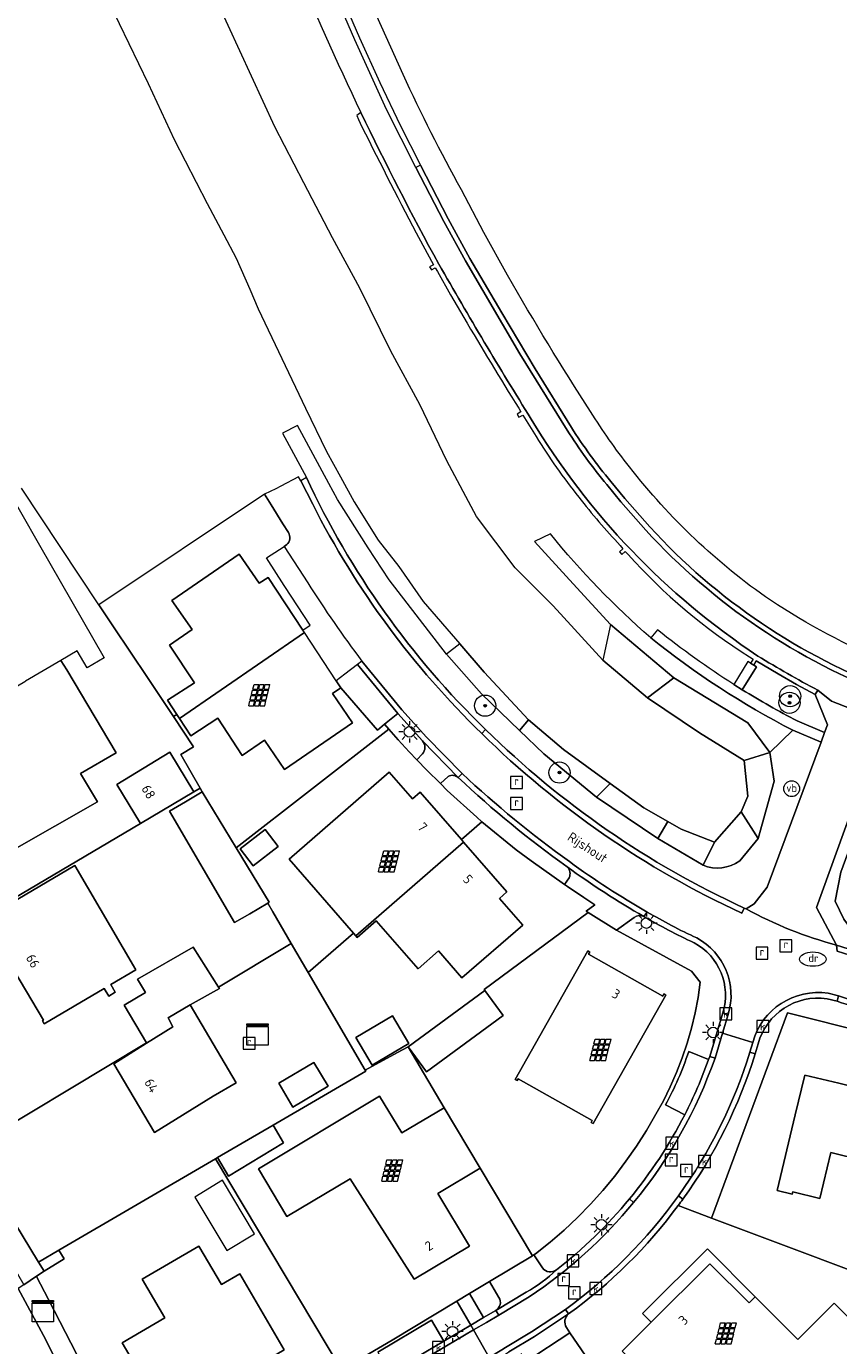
# Model space of a CAD drawing. Header units: metres. Extents: x 80938 to 82288, y 446951 to 448452.
# Tile 93 of 97: x 81943 to 82019, y 448086 to 448210. Entities that reach past the tile are written whole.
import ezdxf
from ezdxf.enums import TextEntityAlignment as Align

# ---------------------------------------------------------------- set-up
doc = ezdxf.new("R2010")
doc.units = ezdxf.units.M
doc.header["$MEASUREMENT"] = 0
doc.layers.get('0').update_dxf_attribs({"color": 253})
for name, color, linetype, lineweight in [('B-WE-GR-BOOM-S', 253, 'Continuous', 25), ('B-WE-GR-GROENVOORZIENING-GV', 253, 'Continuous', 18), ('B-WE-IE-MEUBILAIR_WEGMEUBILAIR-S', 253, 'Continuous', 25), ('B-WE-IE-MEUBILAIR_ZONNEPANEEL-S', 253, 'Continuous', 25), ('B-WE-KL-DATA-S', 253, 'Continuous', 25), ('B-WE-KL-ET_LS_OV_LICHTMAST-S', 253, 'Continuous', 25), ('B-WE-KL-WATER-S', 253, 'Continuous', 25), ('B-WE-OG-BEBOUWING-GV', 253, 'Continuous', 35), ('B-WE-OG-BEBOUWING-T18', 253, 'Continuous', 18), ('B-WE-OG-BEBOUWING_LUIFEL-GV', 253, 'Continuous', 18), ('B-WE-OG-BEBOUWING_OVERBOUWING-GV', 253, 'Continuous', 18), ('B-WE-OG-BEBOUWING_SCHUUR-GV', 253, 'Continuous', 35), ('B-WE-OG-TERREIN_CULTUURSCHEIDING-GV', 253, 'Continuous', 18), ('B-WE-OG-TERREIN_ERF-GV', 253, 'Continuous', 18), ('B-WE-OG-TOPOGRAFIE-T18', 253, 'Continuous', 18), ('B-WE-OG-WATER_SLOOT-GV', 253, 'Continuous', 18), ('B-WE-RI-GWA_KOLK-S', 253, 'Continuous', 25), ('B-WE-RI-GWA_RIOOLPUT-S', 253, 'Continuous', 25), ('B-WE-VH-VERHARDING_ASFALT-GV', 253, 'Continuous', 18), ('B-WE-VH-VERHARDING_BETONSTRAATSTEEN-GV', 253, 'Continuous', 18), ('B-WE-VH-VERHARDING_GRASBETONSTEEN-GV', 253, 'Continuous', 18), ('B-WE-VH-VERHARDING_HALFVERHARDING_SCHELP-GV', 253, 'Continuous', 18), ('B-WE-VH-VERHARDING_OPEN-GV', 253, 'Continuous', 18), ('B-WE-VH-VERHARDING_STRAATBAKSTEEN-GV', 253, 'Continuous', 18)]:
    doc.layers.add(name, color=color, linetype=linetype, lineweight=lineweight)
doc.styles.add('NLCS-ISO', font='NLCS-ISO.ttf')
doc.styles.add('NLCS-ISO-M500-T18', font='NLCS-ISO.ttf', dxfattribs={"height": 0.9})

# ---------------------------------------------------------------- blocks, each defined once
blk = doc.blocks.new('SIE-ZONNEPANEEL-SO')
at = {"color": 0, "linetype": 'ByBlock', "lineweight": 18}
for points in [[(-1.475, 0.1), (-1.275, 0.9)], [(-1.475, 0.1), (-0.575, 0.1)], [(-1.275, 0.9), (-0.375, 0.9)], [(-1.225, 1.1), (-1, 2)], [(-1.225, 1.1), (-0.325, 1.1)], [(-1, 2), (-0.1, 2)], [(-0.575, 0.1), (-0.375, 0.9)], [(-0.375, 0.1), (-0.175, 0.9)], [(-0.375, 0.1), (0.425, 0.1)], [(-0.325, 1.1), (-0.1, 2)], [(-0.175, 0.9), (0.625, 0.9)], [(-0.125, 1.1), (0.1, 2)], [(-0.125, 1.1), (0.675, 1.1)], [(0.1, 2), (0.9, 2)], [(0.425, 0.1), (0.625, 0.9)], [(0.625, 0.1), (0.825, 0.9)], [(0.625, 0.1), (1.525, 0.1)], [(0.675, 1.1), (0.9, 2)], [(0.825, 0.9), (1.725, 0.9)], [(0.875, 1.1), (1.1, 2)], [(0.875, 1.1), (1.775, 1.1)], [(1.1, 2), (2, 2)], [(1.525, 0.1), (1.725, 0.9)], [(1.775, 1.1), (2, 2)], [(-2, -2), (-1.775, -1.1)], [(-2, -2), (-1.1, -2)], [(-1.775, -1.1), (-0.875, -1.1)], [(-1.725, -0.9), (-1.525, -0.1)], [(-1.725, -0.9), (-0.825, -0.9)], [(-1.525, -0.1), (-0.625, -0.1)], [(-1.1, -2), (-0.875, -1.1)], [(-0.9, -2), (-0.675, -1.1)], [(-0.9, -2), (-0.1, -2)], [(-0.825, -0.9), (-0.625, -0.1)], [(-0.675, -1.1), (0.125, -1.1)], [(-0.625, -0.9), (-0.425, -0.1)], [(-0.625, -0.9), (0.175, -0.9)], [(-0.425, -0.1), (0.375, -0.1)], [(-0.1, -2), (0.125, -1.1)], [(0.1, -2), (0.325, -1.1)], [(0.1, -2), (1, -2)], [(0.175, -0.9), (0.375, -0.1)], [(0.325, -1.1), (1.225, -1.1)], [(0.375, -0.9), (0.575, -0.1)], [(0.375, -0.9), (1.275, -0.9)], [(0.575, -0.1), (1.475, -0.1)], [(1, -2), (1.225, -1.1)], [(1.275, -0.9), (1.475, -0.1)]]:
    blk.add_lwpolyline(points, dxfattribs=at)
blk = doc.blocks.new('SKL-DATA_KAST-SO')
at = {"color": 0, "linetype": 'ByBlock', "lineweight": 18}
for points in [[(-2, 2), (2, 2), (2, 1.68), (-2, 1.68)], [(-2, 1.52), (2, 1.52), (2, -2), (-2, -2)]]:
    blk.add_lwpolyline(points, close=True, dxfattribs=at)
blk = doc.blocks.new('SKL-ET_OV_LICHTMAST-SO')
at = {"color": 0, "linetype": 'ByBlock', "lineweight": 18}
for points in [[(-1.25, 0), (-2, 0)], [(-1.41, 1.41), (-0.88, 0.88)], [(0, 2), (0, 1.25)], [(0.88, 0.88), (1.41, 1.41)], [(2, 0), (1.25, 0)], [(-1.41, -1.41), (-0.88, -0.88)], [(0, -1.25), (0, -2)], [(0.88, -0.88), (1.41, -1.41)]]:
    blk.add_lwpolyline(points, dxfattribs=at)
blk.add_circle((0, 0), 1, dxfattribs=at)
blk = doc.blocks.new('SIE-WEG_PAAL_VERKEERSBORD-SO')
at = {"color": 0, "linetype": 'ByBlock', "lineweight": 18}
blk.add_circle((0, 0), 1.5, dxfattribs=at)
at = {"color": 0, "linetype": 'ByBlock', "lineweight": 18, "style": 'NLCS-ISO'}
blk.add_text('vb', height=1.5, dxfattribs=at).set_placement((0, 0.13), align=Align.MIDDLE_CENTER)
blk = doc.blocks.new('SRI-PUT_INSPECTIEPUT_RIOOLPUT-SO')
at = {"color": 0, "linetype": 'ByBlock', "lineweight": 18}
blk.add_lwpolyline([(-1.12, -1.12), (1.12, -1.12), (1.12, 1.12), (-1.12, 1.12)], close=True, dxfattribs=at)
at = {"color": 0, "linetype": 'ByBlock', "lineweight": 18, "style": 'NLCS-ISO'}
blk.add_text('r', height=1.5, dxfattribs=at).set_placement((0, 0.28), align=Align.MIDDLE_CENTER)
blk = doc.blocks.new('SRI-KOLK-SO')
at = {"color": 0, "linetype": 'ByBlock', "lineweight": 18}
blk.add_lwpolyline([(-1.125, -1.125), (1.125, -1.125), (1.125, 1.125), (-1.125, 1.125)], close=True, dxfattribs=at)
at = {"color": 0, "linetype": 'ByBlock', "lineweight": 18, "style": 'NLCS-ISO'}
blk.add_text('k', height=1.5, dxfattribs=at).set_placement((0, 0), align=Align.MIDDLE_CENTER)
blk = doc.blocks.new('SKL-WATER_DRAINAGEPUT-SO')
at = {"color": 0, "linetype": 'ByBlock', "lineweight": 18}
blk.add_ellipse((0, 0), major_axis=(2.5, 0), ratio=0.54, dxfattribs=at)
at = {"color": 0, "linetype": 'ByBlock', "lineweight": 18, "style": 'NLCS-ISO'}
blk.add_text('dr', height=1.5, dxfattribs=at).set_placement((0.12, 0.19), align=Align.MIDDLE_CENTER)
blk = doc.blocks.new('SGR-BOOM_01-SO')
at = {"linetype": 'ByBlock', "lineweight": 18}
h = blk.add_hatch(color=0, dxfattribs=at)
h.dxf.hatch_style = 1
edge = h.paths.add_edge_path()
edge.add_arc((0, 0), 0.25, 0, 360)
at = {"color": 0, "linetype": 'ByBlock', "lineweight": 18}
for radius in [2, 0.25]:
    blk.add_circle((0, 0), radius, dxfattribs=at)

msp = doc.modelspace()

# ---------------------------------------------------------------- linework, layer by layer
at = {"layer": 'B-WE-GR-GROENVOORZIENING-GV', "linetype": 'Continuous', "lineweight": 0}
msp.add_lwpolyline([(82030.677, 448121.926), (82023.196, 448123.729), (82020.644, 448124.573), (82019.647, 448125.916), (82018.841, 448127.604), (82019.378, 448130.328), (82022.867, 448139.79), (82021.853, 448140.07), (82020.917, 448137.583), (82017.072, 448127.004), (82018.96, 448123.451), (82022.774, 448122.267), (82024.696, 448121.716)], dxfattribs=at)
at = {"layer": 'B-WE-OG-BEBOUWING-GV', "linetype": 'Continuous', "lineweight": 0}
for points in [[(81965.345, 448158.121), (81964.521, 448157.571), (81962.63, 448160.318), (81956.286, 448155.954), (81958.177, 448153.208), (81956.067, 448151.754), (81958.403, 448148.194), (81955.878, 448146.538), (81956.745, 448145.216), (81957.002, 448144.825), (81968.781, 448152.925), (81968.621, 448153.166)], [(81971.421, 448147.179), (81972.226, 448147.716), (81971.787, 448148.379), (81968.781, 448152.925), (81957.002, 448144.825), (81958.075, 448143.19), (81960.6, 448144.847), (81962.905, 448141.334), (81965.016, 448142.786), (81966.914, 448140.026), (81973.315, 448144.428)], [(81945.81, 448150.29), (81942.487, 448148.341), (81942.41, 448148.296), (81930.743, 448141.402), (81930.554, 448141.29), (81934.213, 448135.123), (81935.773, 448132.495), (81935.958, 448132.605), (81937.388, 448130.211), (81949.267, 448136.978), (81947.665, 448139.622), (81951.023, 448141.576), (81946.382, 448149.412)], [(81958.363, 448137.914), (81956.101, 448141.635), (81951.1, 448138.596), (81953.325, 448134.935)], [(81983.798, 448133.175), (81983.595, 448133.409), (81979.697, 448137.89), (81978.979, 448137.262), (81976.77, 448139.775), (81967.328, 448131.559), (81973.41, 448124.57), (81973.626, 448124.322)], [(81966.316, 448132.754), (81965.086, 448134.356), (81962.728, 448132.545), (81963.957, 448130.943)], [(81987.164, 448127.852), (81987.881, 448128.48), (81983.798, 448133.175), (81973.626, 448124.322), (81973.755, 448124.174), (81975.562, 448125.747), (81979.501, 448121.22), (81981.435, 448122.903), (81983.634, 448120.376), (81989.373, 448125.339)], [(81938.431, 448125.836), (81938.555, 448125.61), (81938.647, 448125.66), (81944.16, 448116.376), (81944.071, 448116.32), (81944.242, 448116.046), (81949.905, 448119.373), (81950.346, 448118.639), (81950.938, 448119.015), (81950.507, 448119.727), (81952.87, 448121.115), (81947.131, 448130.959)], [(81951.793, 448117.783), (81953.878, 448114.243), (81953.897, 448114.211), (81956.371, 448115.738), (81955.915, 448116.603), (81958.008, 448117.819), (81960.777, 448119.364), (81960.688, 448119.504), (81958.301, 448123.271), (81953.045, 448120.232), (81953.796, 448118.97)], [(82002.865, 448118.744), (82002.685, 448118.846), (82002.577, 448118.654), (81995.577, 448122.612), (81995.685, 448122.803), (81995.507, 448122.904), (81988.657, 448110.784), (81988.835, 448110.683), (81988.934, 448110.858), (81995.934, 448106.9), (81995.837, 448106.728), (81996.019, 448106.631)], [(81985.81, 448119.182), (81978.55, 448113.859), (81980.28, 448111.498), (81987.54, 448116.821)], [(81958.008, 448117.819), (81955.915, 448116.603), (81956.371, 448115.738), (81953.897, 448114.211), (81950.797, 448112.27), (81954.65, 448105.797), (81960.186, 448109.203), (81962.357, 448110.47)], [(81977.073, 448116.772), (81973.626, 448114.734), (81975.163, 448112.134), (81978.622, 448114.179)], [(81966.358, 448110.431), (81967.692, 448108.181), (81971.012, 448110.15), (81969.678, 448112.4)], [(82013.362, 448100.31), (82014.792, 448099.97), (82014.842, 448100.179), (82017.399, 448099.573), (82018.432, 448103.882), (82021.485, 448103.155), (82021.441, 448102.943), (82022.867, 448102.595), (82021.32, 448096.077), (82024.361, 448095.346), (82024.325, 448095.13), (82025.603, 448094.817), (82029.968, 448093.75), (82031.686, 448104.621), (82028.172, 448105.45), (82026.828, 448105.767), (82027.877, 448110.203), (82022.75, 448111.432), (82022.52, 448110.473), (82022.326, 448109.662), (82019.177, 448110.424), (82015.972, 448111.199), (82015.07, 448107.436)], [(81964.437, 448102.359), (81967.114, 448097.856), (81973.086, 448101.418), (81979.144, 448091.951), (81984.334, 448095.053), (81981.362, 448100.016), (81985.35, 448102.415), (81981.952, 448108.096), (81977.973, 448105.742), (81975.855, 448109.209)], [(81966.819, 448104.797), (81965.819, 448106.47), (81960.583, 448103.414), (81961.629, 448101.663)], [(81962.676, 448092.451), (81960.951, 448091.439), (81958.825, 448095.077), (81953.489, 448091.959), (81955.618, 448088.317), (81951.575, 448085.955), (81955.804, 448078.797), (81959.587, 448081.015), (81959.974, 448080.354), (81960.915, 448080.102), (81963.223, 448081.454), (81963.468, 448082.405), (81963.082, 448083.065), (81966.872, 448085.286)], [(82018.742, 448089.675), (82015.304, 448086.265), (82011.304, 448090.294), (82010.72, 448089.713), (82007.019, 448093.413), (82001.49, 448087.905), (81998.748, 448085.174), (82003.335, 448080.569), (82003.616, 448080.849), (82003.084, 448081.383), (82005.582, 448083.871), (82009.522, 448079.916), (82011.082, 448081.463), (82013.933, 448078.6), (82021.89, 448086.525)]]:
    msp.add_lwpolyline(points, close=True, dxfattribs=at)
at = {"layer": 'B-WE-OG-BEBOUWING_LUIFEL-GV', "linetype": 'Continuous', "lineweight": 0}
msp.add_lwpolyline([(82007.019, 448093.413), (82010.72, 448089.713), (82011.304, 448090.294), (82006.792, 448094.804), (82000.875, 448088.931), (82000.672, 448088.729), (82001.49, 448087.905)], close=True, dxfattribs=at)
at = {"layer": 'B-WE-OG-BEBOUWING_OVERBOUWING-GV', "linetype": 'Continuous', "lineweight": 0}
msp.add_lwpolyline([(81961.067, 448101.278), (81958.435, 448099.698), (81961.455, 448094.663), (81964.087, 448096.243)], close=True, dxfattribs=at)
at = {"layer": 'B-WE-OG-BEBOUWING_SCHUUR-GV', "linetype": 'Continuous', "lineweight": 0}
msp.add_lwpolyline([(81959.149, 448137.895), (81957.551, 448136.959), (81956.041, 448136.074), (81962.195, 448125.575), (81963.632, 448126.417), (81965.321, 448127.407), (81965.461, 448127.489), (81962.349, 448132.619)], close=True, dxfattribs=at)
at = {"layer": 'B-WE-OG-TERREIN_CULTUURSCHEIDING-GV', "linetype": 'Continuous', "lineweight": 0}
for points in [[(81971.073, 448166.988), (81968.127, 448172.448), (81966.699, 448171.743), (81968.969, 448167.556)], [(82006.373, 448130.986), (82002.101, 448133.513), (81996.335, 448137.395), (81991.351, 448141.484), (81989.055, 448143.698), (81985.47, 448147.157), (81982.185, 448150.879), (81976.787, 448157.885), (81974.789, 448160.917), (81971.895, 448165.465), (81971.073, 448166.988)], [(81991.974, 448162.232), (81990.477, 448161.513), (81994.136, 448157.526), (81997.644, 448153.703), (82003.616, 448148.649), (82010.599, 448144.422), (82012.667, 448141.608), (82014.85, 448143.71)], [(82016.937, 448147.084), (82015.19, 448148.015), (82013.455, 448149.021), (82011.386, 448150.249), (82011.156, 448149.859), (82011.414, 448149.7), (82010.077, 448147.533)], [(82015.265, 448144.598), (82017.846, 448143.512), (82018.113, 448144.228), (82016.937, 448147.084)], [(82010.263, 448126.944), (82010.437, 448126.86), (82011.212, 448127.342), (82012.415, 448128.924), (82017.504, 448142.593), (82014.85, 448143.71), (82012.667, 448141.608), (82013.092, 448138.909), (82011.565, 448133.513), (82009.842, 448131.397)], [(81982.331, 448139.369), (81981.6, 448138.684), (81982.253, 448138.042), (81985.036, 448135.508), (81985.526, 448135.085), (81988.751, 448132.454), (81990.157, 448131.388), (81993.318, 448129.161), (81993.753, 448129.804)], [(81999.884, 448126.071), (81998.2, 448124.848), (82005.285, 448120.982), (82006.117, 448119.962), (82005.907, 448118.506), (82005.631, 448117.06), (82005.29, 448115.629), (82004.884, 448114.215), (82004.414, 448112.82), (82003.882, 448111.449), (82003.288, 448110.103), (82002.634, 448108.785), (82001.92, 448107.498), (82001.045, 448105.983), (82000.107, 448104.506), (81999.109, 448103.069), (81998.051, 448101.675), (81996.936, 448100.326), (81995.766, 448099.025), (81994.542, 448097.775), (81993.267, 448096.576), (81991.943, 448095.432), (81990.573, 448094.344), (81990.415, 448094.246), (81991.23, 448093.013)], [(82019.02, 448118.157), (82018.08, 448118.397)], [(82004.031, 448098.891), (82007.176, 448097.711), (82014.333, 448117.082)], [(82005.022, 448113.41), (82006.897, 448112.669), (82007.006, 448112.947), (82008.252, 448117.056)], [(82014.333, 448117.082), (82021.979, 448115.152), (82022.484, 448117.146)], [(82011.578, 448114.143), (82011.297, 448113.201)], [(82004.65, 448107.462), (82002.821, 448108.39)], [(81943.512, 448092.233), (81942.324, 448091.425), (81941.784, 448091.058), (81944.16, 448086.653), (81950.723, 448073.734), (81951.43, 448072.742)], [(81969.879, 448080.046), (81969.124, 448081.322), (81955.891, 448073.573), (81952.586, 448074.593), (81944.635, 448090.048), (81943.517, 448092.208), (81943.512, 448092.233)], [(81987.125, 448090.232), (81986.225, 448091.721), (81984.342, 448090.587), (81985.683, 448088.323), (81986.844, 448089.001)], [(81975.704, 448085.065), (81980.78, 448088.075), (81981.93, 448086.121), (81984.476, 448087.62), (81983.152, 448089.871), (81977.048, 448086.194), (81972.282, 448083.389), (81972.342, 448083.289), (81972.319, 448083.275), (81973.201, 448081.981)]]:
    msp.add_lwpolyline(points, dxfattribs=at)
for points in [[(81968.969, 448167.556, 0.0920647), (81985.873, 448143.781)], [(82001.449, 448152.441, -0.0436003), (81991.974, 448162.232)], [(82014.85, 448143.71, -0.050689), (82001.449, 448152.441)], [(82010.077, 448147.533, 0.0190435), (82015.265, 448144.598)], [(81985.873, 448143.781, 0.0865658), (82010.263, 448126.944)], [(81983.294, 448139.251, 0.3115566), (81982.331, 448139.369)], [(81993.549, 448130.847, -0.0335942), (81983.294, 448139.251)], [(82009.842, 448131.397, -0.2559592), (82006.373, 448130.986)], [(81993.753, 448129.804, 0.3123105), (81993.549, 448130.847)], [(82000.791, 448126.158, 0.2615023), (81999.884, 448126.071)], [(82005.529, 448123.676, -0.0253203), (82000.791, 448126.158)], [(82008.252, 448117.056, 0.3575733), (82005.529, 448123.676)], [(82018.08, 448118.397, 0.3810249), (82011.578, 448114.143)], [(82022.484, 448117.146, -0.0113066), (82019.02, 448118.157)], [(82002.821, 448108.39, 0.0469704), (82005.022, 448113.41)], [(82011.297, 448113.201, -0.0805064), (82004.483, 448099.51)], [(81999.429, 448099.514, 0.054526), (82004.65, 448107.462)], [(81992.548, 448092.83, 0.0549209), (81999.429, 448099.514)], [(82004.483, 448099.51, -0.0049841), (82004.031, 448098.891)], [(81991.23, 448093.013, 0.419799), (81992.548, 448092.83)], [(81986.844, 448089.001, 0.4117312), (81987.125, 448090.232)]]:
    msp.add_lwpolyline(points, format="xyb", dxfattribs=at)
at = {"layer": 'B-WE-OG-TERREIN_ERF-GV', "linetype": 'Continuous', "lineweight": 0}
for points in [[(81940.203, 448167.457), (81943.799, 448161.178), (81949.885, 448150.551), (81948.299, 448149.597), (81947.342, 448151.189), (81945.81, 448150.29), (81946.382, 448149.412), (81951.023, 448141.576), (81947.665, 448139.622), (81949.267, 448136.978), (81937.388, 448130.211)], [(81938.361, 448126.085), (81953.325, 448134.935), (81951.1, 448138.596), (81956.101, 448141.635), (81958.363, 448137.914), (81958.943, 448138.257), (81957.133, 448141.428), (81958.321, 448142.16), (81956.426, 448145.002), (81953.967, 448148.69), (81950.778, 448153.474), (81949.402, 448155.542), (81942.091, 448166.529)], [(82027.714, 448090.005), (82007.176, 448097.711), (82004.031, 448098.891)], [(81993.5, 448087.397), (81993.821, 448086.907), (81997.125, 448082.079), (82004.696, 448070.914), (82005.254, 448070.085), (82005.259, 448070.088), (82019.118, 448079.414), (82026.66, 448087.196), (82027.714, 448090.005)], [(81997.125, 448082.079), (81993.821, 448086.907), (81989.695, 448084.178)]]:
    msp.add_lwpolyline(points, dxfattribs=at)
for points in [[(81956.286, 448155.954), (81962.63, 448160.318), (81964.521, 448157.571), (81965.345, 448158.121), (81968.621, 448153.166), (81969.329, 448153.636), (81966.938, 448157.267), (81966.873, 448157.365), (81965.217, 448159.985), (81966.435, 448160.77), (81966.858, 448161.043), (81966.99, 448161.128), (81967.114, 448161.222), (81967.22, 448161.336), (81967.305, 448161.467), (81967.365, 448161.61), (81967.399, 448161.762), (81967.406, 448161.917), (81967.387, 448162.071), (81967.34, 448162.22), (81967.269, 448162.358), (81966.759, 448163.175), (81965.64, 448164.985), (81965.025, 448165.984), (81949.402, 448155.542), (81950.778, 448153.474), (81953.967, 448148.69), (81956.426, 448145.002), (81956.745, 448145.216), (81955.878, 448146.538), (81958.403, 448148.194), (81956.067, 448151.754), (81958.177, 448153.208)], [(81976.744, 448143.808), (81976.347, 448144.278), (81975.659, 448143.714), (81972.226, 448147.716), (81971.421, 448147.179), (81973.315, 448144.428), (81966.914, 448140.026), (81965.016, 448142.786), (81962.905, 448141.334), (81960.6, 448144.847), (81958.075, 448143.19), (81957.002, 448144.825), (81956.745, 448145.216), (81956.426, 448145.002), (81958.321, 448142.16), (81957.133, 448141.428), (81958.943, 448138.257), (81959.149, 448137.895), (81962.349, 448132.619)], [(81967.328, 448131.559), (81976.77, 448139.775), (81978.979, 448137.262), (81979.697, 448137.89), (81983.595, 448133.409), (81985.526, 448135.085), (81985.036, 448135.508), (81982.253, 448138.042), (81981.6, 448138.684), (81980.324, 448139.939), (81979.37, 448140.935), (81978.652, 448141.685), (81977.635, 448142.798), (81976.744, 448143.808), (81962.349, 448132.619), (81965.461, 448127.489), (81965.321, 448127.407), (81965.8, 448126.587), (81967.536, 448123.614), (81969.141, 448120.866), (81973.41, 448124.57)], [(81959.149, 448137.895), (81958.943, 448138.257), (81958.363, 448137.914), (81953.325, 448134.935), (81938.361, 448126.085), (81929.122, 448120.621), (81927.02, 448119.378), (81933.457, 448107.753), (81935.385, 448104.484), (81935.762, 448103.377), (81953.878, 448114.243), (81951.793, 448117.783), (81953.796, 448118.97), (81953.045, 448120.232), (81958.301, 448123.271), (81960.688, 448119.504), (81967.536, 448123.614), (81965.8, 448126.587), (81965.321, 448127.407), (81963.632, 448126.417), (81962.195, 448125.575), (81956.041, 448136.074), (81957.551, 448136.959)], [(81959.149, 448137.895), (81957.551, 448136.959), (81956.041, 448136.074), (81962.195, 448125.575), (81963.632, 448126.417), (81965.321, 448127.407), (81965.461, 448127.489), (81962.349, 448132.619)], [(81963.957, 448130.943), (81962.728, 448132.545), (81965.086, 448134.356), (81966.316, 448132.754)], [(81981.435, 448122.903), (81979.501, 448121.22), (81975.562, 448125.747), (81973.755, 448124.174), (81973.626, 448124.322), (81973.41, 448124.57), (81969.141, 448120.866), (81974.511, 448111.672), (81977.562, 448113.324), (81978.55, 448113.859), (81985.81, 448119.182), (81985.739, 448119.279), (81995.553, 448126.522), (81995.343, 448126.645), (81996.161, 448127.252), (81995.14, 448127.934), (81993.591, 448128.969), (81993.318, 448129.161), (81990.157, 448131.388), (81988.751, 448132.454), (81985.526, 448135.085), (81983.595, 448133.409), (81983.798, 448133.175), (81987.881, 448128.48), (81987.164, 448127.852), (81989.373, 448125.339), (81983.634, 448120.376)], [(81938.431, 448125.836), (81947.131, 448130.959), (81952.87, 448121.115), (81950.507, 448119.727), (81950.938, 448119.015), (81950.346, 448118.639), (81949.905, 448119.373), (81944.242, 448116.046), (81944.071, 448116.32), (81944.16, 448116.376), (81938.647, 448125.66), (81938.555, 448125.61)], [(82002.634, 448108.785), (82003.288, 448110.103), (82003.882, 448111.449), (82004.414, 448112.82), (82004.884, 448114.215), (82005.29, 448115.629), (82005.631, 448117.06), (82005.907, 448118.506), (82006.117, 448119.962), (82005.285, 448120.982), (81998.2, 448124.848), (81995.553, 448126.522), (81985.739, 448119.279), (81985.81, 448119.182), (81987.54, 448116.821), (81980.28, 448111.498), (81978.55, 448113.859), (81981.952, 448108.096), (81985.35, 448102.415), (81990.284, 448094.166), (81990.356, 448094.21), (81990.415, 448094.246), (81990.573, 448094.344), (81991.943, 448095.432), (81993.267, 448096.576), (81994.542, 448097.775), (81995.766, 448099.025), (81996.936, 448100.326), (81998.051, 448101.675), (81999.109, 448103.069), (82000.107, 448104.506), (82001.045, 448105.983), (82001.92, 448107.498)], [(81969.141, 448120.866), (81967.536, 448123.614), (81960.688, 448119.504), (81960.777, 448119.364), (81958.008, 448117.819), (81962.357, 448110.47), (81960.186, 448109.203), (81954.65, 448105.797), (81950.797, 448112.27), (81953.897, 448114.211), (81953.878, 448114.243), (81935.762, 448103.377), (81937.087, 448101.278), (81939.819, 448096.377), (81941.427, 448097.307), (81943.707, 448093.565), (81945.607, 448094.673), (81960.394, 448103.304), (81960.456, 448103.34), (81960.583, 448103.414), (81965.819, 448106.47), (81974.567, 448111.576), (81974.511, 448111.672)], [(82002.865, 448118.744), (81996.019, 448106.631), (81995.837, 448106.728), (81995.934, 448106.9), (81988.934, 448110.858), (81988.835, 448110.683), (81988.657, 448110.784), (81995.507, 448122.904), (81995.685, 448122.803), (81995.577, 448122.612), (82002.577, 448118.654), (82002.685, 448118.846)], [(81977.073, 448116.772), (81978.622, 448114.179), (81975.163, 448112.134), (81973.626, 448114.734)], [(82029.968, 448093.75), (82030.569, 448095.385), (82032.451, 448109.679), (82032.312, 448109.703), (82032.784, 448112.465), (82032.821, 448112.459), (82032.825, 448112.505), (82028.557, 448113.385), (82023.329, 448114.784), (82021.979, 448115.152), (82014.333, 448117.082), (82007.176, 448097.711), (82027.714, 448090.005), (82028.447, 448089.729)], [(81986.225, 448091.721), (81990.284, 448094.166), (81985.35, 448102.415), (81981.362, 448100.016), (81984.334, 448095.053), (81979.144, 448091.951), (81973.086, 448101.418), (81967.114, 448097.856), (81964.437, 448102.359), (81975.855, 448109.209), (81977.973, 448105.742), (81981.952, 448108.096), (81978.55, 448113.859), (81977.562, 448113.324), (81974.511, 448111.672), (81974.567, 448111.576), (81965.819, 448106.47), (81966.819, 448104.797), (81961.629, 448101.663), (81960.583, 448103.414), (81960.456, 448103.34), (81960.394, 448103.304), (81972.282, 448083.389), (81977.048, 448086.194), (81983.152, 448089.871), (81984.342, 448090.587)], [(81966.358, 448110.431), (81969.678, 448112.4), (81971.012, 448110.15), (81967.692, 448108.181)], [(82013.362, 448100.31), (82015.07, 448107.436), (82015.972, 448111.199), (82019.177, 448110.424), (82022.326, 448109.662), (82022.52, 448110.473), (82022.75, 448111.432), (82027.877, 448110.203), (82026.828, 448105.767), (82028.172, 448105.45), (82031.686, 448104.621), (82029.968, 448093.75), (82025.603, 448094.817), (82024.325, 448095.13), (82024.361, 448095.346), (82021.32, 448096.077), (82022.867, 448102.595), (82021.441, 448102.943), (82021.485, 448103.155), (82018.432, 448103.882), (82017.399, 448099.573), (82014.842, 448100.179), (82014.792, 448099.97)], [(81960.394, 448103.304), (81945.607, 448094.673), (81946.114, 448093.885), (81944.238, 448092.694), (81943.512, 448092.233), (81943.517, 448092.208), (81944.635, 448090.048), (81952.586, 448074.593), (81955.891, 448073.573), (81969.124, 448081.322), (81969.181, 448081.355), (81972.319, 448083.275), (81972.342, 448083.289), (81972.282, 448083.389)], [(81946.114, 448093.885), (81945.607, 448094.673), (81943.707, 448093.565), (81944.238, 448092.694)], [(81962.676, 448092.451), (81966.872, 448085.286), (81963.082, 448083.065), (81963.468, 448082.405), (81963.223, 448081.454), (81960.915, 448080.102), (81959.974, 448080.354), (81959.587, 448081.015), (81955.804, 448078.797), (81951.575, 448085.955), (81955.618, 448088.317), (81953.489, 448091.959), (81958.825, 448095.077), (81960.951, 448091.439)], [(82018.742, 448089.675), (82021.89, 448086.525), (82013.933, 448078.6), (82011.082, 448081.463), (82009.522, 448079.916), (82005.582, 448083.871), (82003.084, 448081.383), (82003.616, 448080.849), (82003.335, 448080.569), (81998.748, 448085.174), (82001.49, 448087.905), (82007.019, 448093.413), (82010.72, 448089.713), (82011.304, 448090.294), (82015.304, 448086.265)]]:
    msp.add_lwpolyline(points, close=True, dxfattribs=at)
for points in [[(82004.031, 448098.891, -0.0764739), (81993.697, 448088.669)], [(81993.697, 448088.669, 0.3954519), (81993.5, 448087.397)]]:
    msp.add_lwpolyline(points, format="xyb", dxfattribs=at)
at = {"layer": 'B-WE-OG-WATER_SLOOT-GV', "linetype": 'Continuous', "lineweight": 0}
for points in [[(81950.407, 448212.257), (81954.04, 448204.701), (81956.498, 448199.431), (81959.597, 448193.375), (81961.181, 448190.421), (81962.355, 448188.23), (81963.625, 448185.312), (81964.406, 448183.451), (81968.874, 448174.091), (81970.861, 448169.991), (81972.193, 448167.613), (81973.479, 448165.27), (81975.742, 448161.652), (81977.672, 448159.148), (81979.969, 448155.841), (81983.432, 448151.86), (81985.746, 448149.202), (81989.915, 448144.711), (81993.223, 448141.898), (81997.61, 448138.705), (82000.803, 448136.408), (82003.046, 448135.121), (82004.329, 448134.386), (82007.459, 448133.16), (82009.959, 448136.033), (82010.588, 448137.499), (82010.25, 448140.864), (82006.045, 448143.458), (82001.141, 448146.775), (81996.923, 448150.325), (81992.235, 448155.45), (81988.643, 448159.022), (81985.014, 448163.871), (81982.215, 448169.126), (81979.669, 448174.425), (81976.945, 448179.451), (81974.012, 448185.401), (81971.417, 448190.147), (81968.728, 448195.331), (81965.989, 448200.611), (81960.482, 448212.568)], [(82030.659, 448137.439), (82025.744, 448138.996), (82022.867, 448139.79), (82019.378, 448130.328), (82018.841, 448127.604), (82019.647, 448125.916), (82020.644, 448124.573), (82023.196, 448123.729), (82030.677, 448121.926), (82037.536, 448120.383), (82037.608, 448120.368), (82037.949, 448120.294), (82045.62, 448119.806), (82048.101, 448119.692), (82048.133, 448119.595), (82048.551, 448119.734), (82048.851, 448122.557), (82046.88, 448122.087), (82046.181, 448122.033), (82045.481, 448121.996)], [(82009.959, 448136.033), (82007.459, 448133.16), (82006.373, 448130.986)], [(82009.842, 448131.397), (82011.565, 448133.513), (82009.959, 448136.033)]]:
    msp.add_lwpolyline(points, dxfattribs=at)
for points in [[(81997.644, 448153.703), (81996.923, 448150.325), (82001.141, 448146.775), (82003.616, 448148.649)], [(81983.432, 448151.86), (81982.185, 448150.879), (81985.47, 448147.157), (81989.055, 448143.698), (81989.915, 448144.711), (81985.746, 448149.202)], [(82003.616, 448148.649), (82001.141, 448146.775), (82006.045, 448143.458), (82010.25, 448140.864), (82012.667, 448141.608), (82010.599, 448144.422)], [(81993.223, 448141.898), (81989.915, 448144.711), (81989.055, 448143.698), (81991.351, 448141.484), (81996.335, 448137.395), (81997.61, 448138.705)], [(82012.667, 448141.608), (82010.25, 448140.864), (82010.588, 448137.499), (82009.959, 448136.033), (82011.565, 448133.513), (82013.092, 448138.909)], [(81997.61, 448138.705), (81996.335, 448137.395), (82002.101, 448133.513), (82003.046, 448135.121), (82000.803, 448136.408)], [(82007.459, 448133.16), (82004.329, 448134.386), (82003.046, 448135.121), (82002.101, 448133.513), (82006.373, 448130.986)]]:
    msp.add_lwpolyline(points, close=True, dxfattribs=at)
msp.add_lwpolyline([(82006.373, 448130.986, 0.2559592), (82009.842, 448131.397)], format="xyb", dxfattribs=at)
at = {"layer": 'B-WE-VH-VERHARDING_ASFALT-GV', "linetype": 'Continuous', "lineweight": 0}
for points in [[(81978.081, 448205.54), (81974.445, 448213.657), (81971.99, 448219.29), (81968.445, 448227.477), (81967.81, 448228.874), (81964.186, 448236.457)], [(81993.554, 448172.013), (81989.092, 448179.224), (81983.965, 448187.977), (81981.924, 448191.703), (81979.288, 448196.785), (81976.536, 448202.255), (81973.549, 448208.818), (81972.268, 448211.721), (81969.145, 448218.921)], [(81969.586, 448219.111), (81972.708, 448211.913), (81973.987, 448209.014), (81975.908, 448204.794), (81977.817, 448200.777), (81979.715, 448197.003), (81982.348, 448191.929), (81984.383, 448188.214), (81987.399, 448183.064), (81990.533, 448177.807), (81993.961, 448172.268)], [(81987.94, 448186.629), (81985.702, 448190.652), (81983.599, 448194.669)], [(81969.562, 448165.027), (81968.438, 448167.243), (81968.233, 448167.617), (81966.562, 448166.723), (81966.083, 448166.476), (81965.025, 448165.984), (81965.64, 448164.985), (81966.759, 448163.175), (81967.269, 448162.358), (81967.34, 448162.22), (81967.387, 448162.071), (81967.406, 448161.917), (81967.399, 448161.762), (81967.365, 448161.61), (81967.305, 448161.467), (81967.22, 448161.336), (81967.114, 448161.222), (81966.99, 448161.128), (81966.858, 448161.043), (81969.094, 448157.609)], [(81968.969, 448167.556), (81968.438, 448167.243), (81969.562, 448165.027)], [(82000.986, 448162.582), (81998.634, 448165.251), (81997.305, 448166.876)], [(81997.675, 448167.182), (81999, 448165.562), (82001.343, 448162.903)], [(81974.204, 448150.234), (81977.973, 448145.627), (81980.302, 448143.063), (81983.66, 448139.624)], [(82021.853, 448140.07), (82022.221, 448141.049), (82022.64, 448142.161), (82023.867, 448142.925), (82025.231, 448143.341), (82026.063, 448143.5), (82018.489, 448146.471), (82017.203, 448147.495), (82016.937, 448147.084), (82018.113, 448144.228), (82017.846, 448143.512), (82017.504, 448142.593), (82012.415, 448128.924), (82011.212, 448127.342), (82010.437, 448126.86)], [(82017.203, 448147.495), (82018.489, 448146.471), (82026.063, 448143.5), (82028.971, 448142.777)], [(81985.5, 448143.412), (81985.873, 448143.781)], [(82018.96, 448123.451), (82017.072, 448127.004), (82020.917, 448137.583), (82021.853, 448140.07)], [(82010.437, 448126.86), (82010.263, 448126.944), (82010.029, 448126.474)], [(82024.56, 448121.204), (82022.617, 448121.761), (82019.023, 448122.869), (82018.96, 448123.451)], [(82018.184, 448118.91), (82019.164, 448118.66)], [(82008.751, 448116.903), (82008.222, 448115.158), (82011.075, 448114.286)], [(82010.796, 448113.353), (82011.075, 448114.286), (82008.222, 448115.158), (82007.506, 448112.796)], [(81944.16, 448086.653), (81941.784, 448091.058), (81936.388, 448100.875), (81934.039, 448099.526), (81936.384, 448095.142), (81943.13, 448081.94), (81945.91, 448076.641), (81950.14, 448068.504), (81953.722, 448061.676), (81958.466, 448052.357), (81974.696, 448020.623), (81974.893, 448019.326), (81978.493, 448015.322), (81993.65, 448005.013), (81989.2, 448016.66)], [(81989.977, 448090.281), (81987.107, 448088.55), (81985.946, 448087.872), (81984.739, 448087.169), (81986.205, 448084.576), (81987.412, 448085.291), (81987.746, 448085.506), (81990.194, 448086.981), (81993.399, 448089.099)], [(81951.003, 448072.458), (81950.286, 448073.473), (81950.723, 448073.734), (81944.16, 448086.653)]]:
    msp.add_lwpolyline(points, dxfattribs=at)
for points in [[(81967.569, 448216.657, 0.0139788), (81974.108, 448201.973)], [(81983.599, 448194.669, -0.0179417), (81978.081, 448205.54)], [(81974.108, 448201.973, 0.0140775), (81981.461, 448187.677)], [(81981.461, 448187.677, 0.0102895), (81990.172, 448173.059)], [(81995.776, 448173.768, -0.0144953), (81987.94, 448186.629)], [(81999.445, 448168.559, -0.0315658), (81995.776, 448173.768)], [(81990.172, 448173.059, 0.1117037), (82011.551, 448150.714)], [(81997.305, 448166.876, -0.0326758), (81993.554, 448172.013)], [(81993.961, 448172.268, 0.0327117), (81997.675, 448167.182)], [(81985.873, 448143.781, -0.0920647), (81968.969, 448167.556)], [(82012.73, 448155.971, -0.0763259), (81999.445, 448168.559)], [(81969.562, 448165.027, 0.082617), (81985.5, 448143.412)], [(81985.5, 448143.412, -0.082617), (81969.562, 448165.027)], [(82024.136, 448146.973, -0.118678), (82000.986, 448162.582)], [(82001.343, 448162.903, 0.1186535), (82024.302, 448147.423)], [(81969.094, 448157.609, 0.0200966), (81974.204, 448150.234)], [(82023.754, 448150.095, -0.0459862), (82012.73, 448155.971)], [(82011.551, 448150.714, 0.0161508), (82017.203, 448147.495)], [(82010.029, 448126.474, -0.0865514), (81985.5, 448143.412)], [(81983.66, 448139.624, 0.0334659), (81993.775, 448131.329)], [(81993.775, 448131.329, 0.0279299), (82001.118, 448126.572)], [(82001.118, 448126.572, 0.0253583), (82005.776, 448124.136)], [(82018.96, 448123.451, -0.0576503), (82010.437, 448126.86)], [(82010.437, 448126.86, 0.0576503), (82018.96, 448123.451)], [(82005.776, 448124.136, -0.3576148), (82008.751, 448116.903)], [(82011.075, 448114.286, -0.3820764), (82018.184, 448118.91)], [(82019.164, 448118.66, 0.0150265), (82023.666, 448117.38)], [(82007.506, 448112.796, -0.0875597), (81999.832, 448099.182)], [(82004.06, 448099.818, 0.0804888), (82010.796, 448113.353)], [(81999.832, 448099.182, -0.0742141), (81989.977, 448090.281)], [(81993.399, 448089.099, 0.0804492), (82004.06, 448099.818)]]:
    msp.add_lwpolyline(points, format="xyb", dxfattribs=at)
msp.add_lwpolyline([(81986.205, 448084.576), (81984.739, 448087.169), (81982.195, 448085.671), (81977.1, 448082.649), (81974.709, 448081.231), (81969.861, 448078.342), (81957.918, 448071.325), (81959.182, 448068.601), (81968.517, 448074.149), (81974.165, 448077.472)], close=True, dxfattribs=at)
at = {"layer": 'B-WE-VH-VERHARDING_BETONSTRAATSTEEN-GV', "linetype": 'Continuous', "lineweight": 0}
for points in [[(81974.204, 448150.234), (81973.793, 448149.911), (81977.578, 448145.286), (81979.922, 448142.705), (81983.294, 448139.251), (81983.66, 448139.624), (81980.302, 448143.063), (81977.973, 448145.627)], [(81973.793, 448149.911), (81972.597, 448148.997), (81971.787, 448148.379), (81972.226, 448147.716), (81975.659, 448143.714), (81976.347, 448144.278), (81977.578, 448145.286)], [(82018.96, 448123.451), (82019.023, 448122.869), (82022.617, 448121.761), (82024.56, 448121.204), (82024.696, 448121.716), (82022.774, 448122.267)], [(82007.506, 448112.796), (82008.222, 448115.158), (82008.751, 448116.903), (82008.252, 448117.056), (82007.006, 448112.947)], [(81984.342, 448090.587), (81983.152, 448089.871), (81984.476, 448087.62), (81985.683, 448088.323)], [(81993.697, 448088.669), (81993.399, 448089.099), (81990.194, 448086.981), (81987.746, 448085.506), (81987.412, 448085.291), (81986.205, 448084.576), (81986.471, 448084.126), (81987.687, 448084.846), (81988.073, 448085.092), (81990.473, 448086.538)], [(81981.93, 448086.121), (81980.78, 448088.075), (81975.704, 448085.065), (81976.834, 448083.098)], [(81987.107, 448088.55), (81986.844, 448089.001), (81985.683, 448088.323), (81984.476, 448087.62), (81984.739, 448087.169), (81985.946, 448087.872)], [(81984.739, 448087.169), (81984.476, 448087.62), (81981.93, 448086.121), (81976.834, 448083.098), (81974.442, 448081.679), (81974.709, 448081.231), (81977.1, 448082.649), (81982.195, 448085.671)]]:
    msp.add_lwpolyline(points, close=True, dxfattribs=at)
for points in [[(81979.922, 448142.705), (81977.578, 448145.286), (81976.347, 448144.278), (81976.744, 448143.808), (81977.635, 448142.798), (81978.652, 448141.685), (81979.37, 448140.935), (81979.903, 448141.476)], [(81983.294, 448139.251), (81979.922, 448142.705)], [(81985.873, 448143.781), (81985.5, 448143.412)], [(81979.903, 448141.476), (81979.37, 448140.935), (81980.324, 448139.939), (81981.6, 448138.684), (81982.331, 448139.369)], [(81983.66, 448139.624), (81983.294, 448139.251)], [(81993.753, 448129.804), (81993.318, 448129.161), (81993.591, 448128.969), (81995.14, 448127.934), (81996.161, 448127.252), (81995.343, 448126.645), (81995.553, 448126.522), (81998.2, 448124.848), (81999.884, 448126.071)], [(82000.791, 448126.158), (82001.118, 448126.572)], [(82001.118, 448126.572), (82000.791, 448126.158)], [(82010.029, 448126.474), (82010.263, 448126.944)], [(82018.08, 448118.397), (82019.02, 448118.157), (82019.164, 448118.66), (82018.184, 448118.91)], [(82019.164, 448118.66), (82019.02, 448118.157)], [(82008.252, 448117.056), (82008.751, 448116.903)], [(82011.075, 448114.286), (82010.796, 448113.353), (82011.297, 448113.201), (82011.578, 448114.143)], [(82006.897, 448112.669), (82005.022, 448113.41)], [(82007.506, 448112.796), (82007.006, 448112.947), (82006.897, 448112.669)], [(82011.297, 448113.201), (82010.796, 448113.353)], [(82002.821, 448108.39), (82004.65, 448107.462)], [(81999.429, 448099.514), (81999.832, 448099.182)], [(81999.832, 448099.182), (81999.429, 448099.514)], [(82004.483, 448099.51), (82004.06, 448099.818)], [(82004.06, 448099.818), (82004.483, 448099.51)], [(81991.23, 448093.013), (81990.415, 448094.246), (81990.356, 448094.21), (81990.284, 448094.166), (81986.225, 448091.721), (81987.125, 448090.232)], [(81989.707, 448090.728), (81986.844, 448089.001), (81987.107, 448088.55), (81989.977, 448090.281)], [(81986.844, 448089.001), (81989.707, 448090.728)], [(81993.399, 448089.099), (81993.697, 448088.669)], [(81993.697, 448088.669), (81990.473, 448086.538), (81988.073, 448085.092)], [(81989.198, 448084.943), (81989.695, 448084.178), (81993.821, 448086.907)], [(81993.821, 448086.907), (81993.5, 448087.397)]]:
    msp.add_lwpolyline(points, dxfattribs=at)
for points in [[(81979.903, 448141.476, 0.3767271), (81979.922, 448142.705)], [(81979.922, 448142.705, -0.3767271), (81979.903, 448141.476)], [(81985.5, 448143.412, 0.0865514), (82010.029, 448126.474)], [(82010.263, 448126.944, -0.0865658), (81985.873, 448143.781)], [(81982.331, 448139.369, -0.3115566), (81983.294, 448139.251)], [(81983.294, 448139.251, 0.0335942), (81993.549, 448130.847)], [(81993.775, 448131.329, -0.0334659), (81983.66, 448139.624)], [(81993.549, 448130.847, 0.0273232), (82000.791, 448126.158)], [(81993.549, 448130.847, -0.3123105), (81993.753, 448129.804)], [(82000.791, 448126.158, -0.0273232), (81993.549, 448130.847)], [(82001.118, 448126.572, -0.0279299), (81993.775, 448131.329)], [(82005.776, 448124.136, -0.0253583), (82001.118, 448126.572)], [(81999.884, 448126.071, -0.2615023), (82000.791, 448126.158)], [(82000.791, 448126.158, 0.0253203), (82005.529, 448123.676)], [(82008.751, 448116.903, 0.3576148), (82005.776, 448124.136)], [(82005.529, 448123.676, -0.3575733), (82008.252, 448117.056)], [(82018.184, 448118.91, 0.3820764), (82011.075, 448114.286)], [(82011.578, 448114.143, -0.3810249), (82018.08, 448118.397)], [(82019.02, 448118.157, 0.0113066), (82022.484, 448117.146)], [(82023.666, 448117.38, -0.0150265), (82019.164, 448118.66)], [(81999.832, 448099.182, 0.0875597), (82007.506, 448112.796)], [(82005.022, 448113.41, -0.0469704), (82002.821, 448108.39)], [(82010.796, 448113.353, -0.0804888), (82004.06, 448099.818)], [(82004.483, 448099.51, 0.0805064), (82011.297, 448113.201)], [(82006.897, 448112.669, -0.0324612), (82004.65, 448107.462)], [(82004.65, 448107.462, 0.0324612), (82006.897, 448112.669)], [(82004.65, 448107.462, -0.054526), (81999.429, 448099.514)], [(81989.977, 448090.281, 0.0742141), (81999.832, 448099.182)], [(81999.429, 448099.514, -0.0549209), (81992.548, 448092.83)], [(82004.06, 448099.818, -0.0804492), (81993.399, 448089.099)], [(82004.031, 448098.891, 0.0049841), (82004.483, 448099.51)], [(81993.697, 448088.669, 0.0764739), (82004.031, 448098.891)], [(81992.548, 448092.83, -0.0624666), (81989.707, 448090.728)], [(81989.707, 448090.728, 0.0624666), (81992.548, 448092.83)], [(81992.548, 448092.83, -0.419799), (81991.23, 448093.013)], [(81987.125, 448090.232, -0.4117312), (81986.844, 448089.001)], [(81993.5, 448087.397, -0.3954519), (81993.697, 448088.669)]]:
    msp.add_lwpolyline(points, format="xyb", dxfattribs=at)
at = {"layer": 'B-WE-VH-VERHARDING_GRASBETONSTEEN-GV', "linetype": 'Continuous', "lineweight": 0}
msp.add_lwpolyline([(82011.156, 448149.859), (82010.856, 448150.044), (82010.605, 448150.199), (82009.272, 448148.037), (82010.077, 448147.533), (82011.414, 448149.7)], close=True, dxfattribs=at)
at = {"layer": 'B-WE-VH-VERHARDING_HALFVERHARDING_SCHELP-GV', "linetype": 'Continuous', "lineweight": 0}
for points in [[(82002.078, 448153.193), (82001.449, 448152.441)], [(82010.077, 448147.533), (82009.272, 448148.037)], [(82014.85, 448143.71), (82017.504, 448142.593), (82017.846, 448143.512), (82015.265, 448144.598)]]:
    msp.add_lwpolyline(points, dxfattribs=at)
for points in [[(82009.272, 448148.037, -0.0283432), (82002.078, 448153.193)], [(82001.449, 448152.441, 0.050689), (82014.85, 448143.71)], [(82015.265, 448144.598, -0.0190435), (82010.077, 448147.533)]]:
    msp.add_lwpolyline(points, format="xyb", dxfattribs=at)
at = {"layer": 'B-WE-VH-VERHARDING_OPEN-GV', "linetype": 'Continuous', "lineweight": 0}
msp.add_lwpolyline([(81943.707, 448093.565), (81941.427, 448097.307), (81939.819, 448096.377), (81939.526, 448096.222), (81942.324, 448091.425), (81943.512, 448092.233), (81944.238, 448092.694)], close=True, dxfattribs=at)
at = {"layer": 'B-WE-VH-VERHARDING_STRAATBAKSTEEN-GV', "linetype": 'Continuous', "lineweight": 0}
for points in [[(81974.108, 448201.973), (81973.715, 448201.675), (81973.866, 448201.302)], [(81979.715, 448197.003), (81979.288, 448196.785), (81981.924, 448191.703), (81983.965, 448187.977), (81989.092, 448179.224), (81993.554, 448172.013)], [(81993.961, 448172.268), (81990.533, 448177.807), (81987.399, 448183.064), (81984.383, 448188.214), (81982.348, 448191.929), (81979.715, 448197.003)], [(81979.327, 448190.612), (81980.756, 448187.961), (81980.949, 448187.618), (81980.586, 448187.43), (81980.757, 448187.121), (81981.115, 448187.306), (81981.322, 448186.963), (81982.562, 448184.787), (81983.821, 448182.627)], [(81988.989, 448174.076), (81989.195, 448173.736), (81988.837, 448173.533), (81989.017, 448173.236), (81989.378, 448173.436), (81990.634, 448171.411)], [(81997.305, 448166.876), (81998.634, 448165.251), (82000.986, 448162.582)], [(82001.343, 448162.903), (81999, 448165.562), (81997.675, 448167.182)], [(81998.566, 448161.14), (81998.818, 448160.834), (81998.509, 448160.544), (81998.728, 448160.296), (81999.034, 448160.573), (81999.316, 448160.283)], [(82010.754, 448150.642), (82011.095, 448150.419), (82010.856, 448150.044), (82011.156, 448149.859), (82011.386, 448150.249), (82013.455, 448149.021), (82015.19, 448148.015), (82016.937, 448147.084), (82017.203, 448147.495)]]:
    msp.add_lwpolyline(points, dxfattribs=at)
for points in [[(81973.866, 448201.302, 0.0057412), (81979.327, 448190.612)], [(81981.461, 448187.677, -0.0140775), (81974.108, 448201.973)], [(81990.172, 448173.059, -0.0102895), (81981.461, 448187.677)], [(81983.821, 448182.627, 0.0046848), (81988.989, 448174.076)], [(82011.551, 448150.714, -0.1117037), (81990.172, 448173.059)], [(81990.634, 448171.411, 0.0307748), (81994.665, 448165.699)], [(81993.554, 448172.013, 0.0326758), (81997.305, 448166.876)], [(81997.675, 448167.182, -0.0327117), (81993.961, 448172.268)], [(81994.665, 448165.699, 0.0246395), (81998.566, 448161.14)], [(82000.986, 448162.582, 0.118678), (82024.136, 448146.973)], [(82024.302, 448147.423, -0.1186535), (82001.343, 448162.903)], [(81999.316, 448160.283, 0.0696192), (82010.754, 448150.642)], [(82017.203, 448147.495, -0.0161508), (82011.551, 448150.714)]]:
    msp.add_lwpolyline(points, format="xyb", dxfattribs=at)

# ---------------------------------------------------------------- block references
at = {"layer": 'B-WE-GR-BOOM-S', "linetype": 'Continuous', "lineweight": 0, "xscale": 0.5, "yscale": 0.5, "zscale": 0.5}
for p in [(82014.587, 448146.927), (81985.822, 448146.031), (82014.528, 448146.305), (81992.838, 448139.723)]:
    msp.add_blockref('SGR-BOOM_01-SO', p, dxfattribs=at)
at = {"layer": 'B-WE-IE-MEUBILAIR_WEGMEUBILAIR-S', "linetype": 'Continuous', "lineweight": 0, "xscale": 0.5, "yscale": 0.5, "zscale": 0.5}
msp.add_blockref('SIE-WEG_PAAL_VERKEERSBORD-SO', (82014.736, 448138.203), dxfattribs=at)
at = {"layer": 'B-WE-IE-MEUBILAIR_ZONNEPANEEL-S', "linetype": 'Continuous', "lineweight": 0, "xscale": 0.5, "yscale": 0.5, "zscale": 0.5}
for p in [(81964.531, 448147.032), (81976.755, 448131.355), (81996.701, 448113.586), (81977.067, 448102.203), (82008.528, 448086.845)]:
    msp.add_blockref('SIE-ZONNEPANEEL-SO', p, dxfattribs=at)
at = {"layer": 'B-WE-KL-DATA-S', "linetype": 'Continuous', "lineweight": 0, "xscale": 0.5, "yscale": 0.5, "zscale": 0.5}
for p in [(81964.361, 448115.029), (81944.114, 448088.932)]:
    msp.add_blockref('SKL-DATA_KAST-SO', p, dxfattribs=at)
at = {"layer": 'B-WE-KL-ET_LS_OV_LICHTMAST-S', "linetype": 'Continuous', "lineweight": 0, "xscale": 0.5, "yscale": 0.5, "zscale": 0.5}
for p in [(81978.694, 448143.563), (82001.035, 448125.529), (82007.334, 448115.218), (81996.8, 448097.075), (81982.751, 448087.003)]:
    msp.add_blockref('SKL-ET_OV_LICHTMAST-SO', p, dxfattribs=at)
at = {"layer": 'B-WE-KL-WATER-S', "linetype": 'Continuous', "lineweight": 0, "xscale": 0.5, "yscale": 0.5, "zscale": 0.5}
msp.add_blockref('SKL-WATER_DRAINAGEPUT-SO', (82016.733, 448122.132), dxfattribs=at)
at = {"layer": 'B-WE-RI-GWA_KOLK-S', "linetype": 'Continuous', "lineweight": 0, "xscale": 0.5, "yscale": 0.5, "zscale": 0.5}
for p in [(82008.53, 448116.966), (82012.005, 448115.795), (82003.436, 448104.783), (82006.516, 448103.054), (81994.112, 448093.692), (81996.267, 448091.061), (81981.431, 448085.514)]:
    msp.add_blockref('SRI-KOLK-SO', p, dxfattribs=at)
at = {"layer": 'B-WE-RI-GWA_RIOOLPUT-S', "linetype": 'Continuous', "lineweight": 0, "xscale": 0.5, "yscale": 0.5, "zscale": 0.5}
for p in [(81988.783, 448138.788), (81988.791, 448136.799), (82014.19, 448123.396), (82011.935, 448122.69), (81963.572, 448114.193), (82003.371, 448103.185), (82004.802, 448102.209), (81993.227, 448091.922), (81994.235, 448090.668)]:
    msp.add_blockref('SRI-PUT_INSPECTIEPUT_RIOOLPUT-SO', p, dxfattribs=at)

# ---------------------------------------------------------------- texts
at = {"layer": 'B-WE-OG-BEBOUWING-T18', "linetype": 'Continuous', "lineweight": 0, "style": 'NLCS-ISO-M500-T18'}
for s, rotation, p in [('68', 300.7, (81954.079, 448137.901)), ('7', 311, (81979.918, 448134.589)), ('5', 311, (81984.199, 448129.666)), ('66', 300.7, (81943.172, 448121.957)), ('3', 330.5, (81998.176, 448118.845)), ('64', 300.8, (81954.35, 448110.211)), ('2', 30.9, (81980.513, 448095.099)), ('3', 44.9, (82004.517, 448088.098))]:
    msp.add_text(s, height=0.9, rotation=rotation, dxfattribs=at).set_placement(p, align=Align.MIDDLE)
at = {"layer": 'B-WE-OG-TOPOGRAFIE-T18', "linetype": 'Continuous', "lineweight": 0, "style": 'NLCS-ISO-M500-T18'}
msp.add_text('Rijshout', height=0.9, rotation=327, dxfattribs=at).set_placement((81995.418, 448132.553), align=Align.MIDDLE)

doc.saveas('drawing.dxf')
